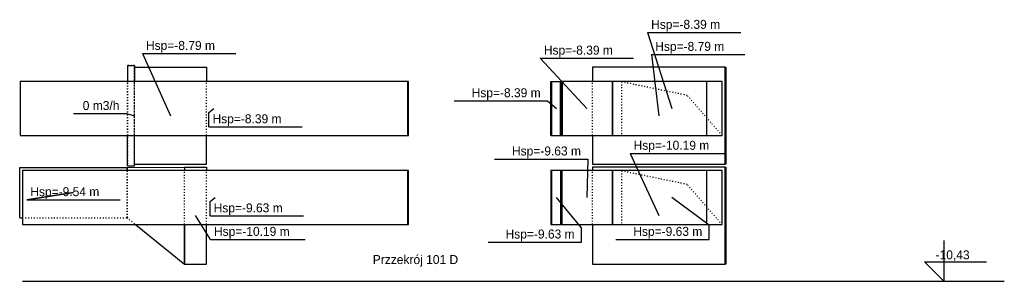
# Model space of a CAD drawing. Header units: centimetres. Extents: x -156440 to 298236, y -263599 to 81430.
# Tile 167 of 170: x 198073 to 211790, y -10426 to -6785. Entities that reach past the tile are written whole.
import ezdxf
from ezdxf.enums import TextEntityAlignment as Align

# ---------------------------------------------------------------- set-up
doc = ezdxf.new("R2010")
doc.units = ezdxf.units.CM
doc.header["$LTSCALE"] = 50
doc.linetypes.add('CADVENT_HIDDEN', pattern=[0.8, 0.25, -0.55])
for name, color, linetype in [('bgde-nawiewDETAILS', 1, 'Continuous'), ('bgde-nawiewEXP', 1, 'Continuous'), ('bgde-nawiewHIDDEN', 1, 'Continuous'), ('bgde-tekst', 7, 'Continuous'), ('bgde-wywiewDETAILS', 5, 'Continuous'), ('bgde-wywiewEXP', 5, 'Continuous'), ('bgde-wywiewHIDDEN', 5, 'Continuous'), ('bgde_centrale wentylacyjne', 3, 'Continuous')]:
    doc.layers.add(name, color=color, linetype=linetype)

# ---------------------------------------------------------------- blocks, each defined once
blk = doc.blocks.new('*a789')
at = {"layer": 'bgde-nawiewDETAILS', "linetype": 'CADVENT_HIDDEN', "extrusion": (0, 1, 0)}
for p in [(148010, -8885), (149410, -9635)]:
    blk.add_line(p, (148920, -9072), dxfattribs=at)
at = {"layer": 'bgde-nawiewEXP'}
for points in [[(141124, -7420), (141124, -7645)], [(141124, -7420), (141224, -7420), (141224, -7645)], [(141224, -7445), (142225, -7445), (142225, -7645)], [(141124, -8820), (141124, -8395)], [(141124, -8820), (141224, -8820), (141224, -8395)], [(141224, -8795), (142225, -8795), (142225, -8395)], [(147604, -9635), (147604, -10185), (149454, -10185), (149454, -8835), (147604, -8835), (147604, -8885)], [(149199, -9635), (149199, -8885)]]:
    blk.add_lwpolyline(points, dxfattribs=at)
for points in [[(139662, -9635), (145032, -9635), (145032, -8885), (139662, -8885)], [(145032, -9635), (145042, -9635), (145042, -8885), (145032, -8885)], [(147022, -9635), (147172, -9635), (147172, -8885), (147032, -8885), (147032, -9635), (147032, -8885), (147022, -8885)], [(147159, -9635), (149410, -9635), (149410, -8885), (147885, -8885), (147885, -9635), (147885, -8885), (147172, -8885), (147172, -9635), (147182, -9635), (147182, -8885), (147172, -8885), (147172, -8885), (147169, -8885), (147169, -9635), (147169, -8885), (147159, -8885)], [(149454, -10185), (149454, -8835), (149464, -8835), (149464, -10185)]]:
    blk.add_lwpolyline(points, close=True, dxfattribs=at)
at = {"layer": 'bgde-nawiewHIDDEN', "linetype": 'CADVENT_HIDDEN'}
for points in [[(141124, -8820), (141224, -8820), (141224, -7420), (141124, -7420)], [(141224, -7420), (141224, -7420)], [(141124, -8820), (141124, -8820)], [(141224, -8820), (141224, -8820)], [(148010, -9635), (149410, -9635), (149410, -8885), (148010, -8885)], [(148010, -9635), (149410, -9635), (149410, -8885), (148010, -8885)]]:
    blk.add_lwpolyline(points, close=True, dxfattribs=at)
for points in [[(141224, -8795), (141224, -7445)], [(141124, -8395), (141124, -7645)], [(141224, -8395), (141224, -7645)], [(142225, -8395), (142225, -7645)], [(147604, -9635), (147604, -8885)]]:
    blk.add_lwpolyline(points, dxfattribs=at)
at = {"layer": 'bgde-wywiewDETAILS', "linetype": 'CADVENT_HIDDEN', "extrusion": (0, 1, 0)}
for p in [(148010, -7645), (149410, -8395)]:
    blk.add_line(p, (148920, -7832), dxfattribs=at)
at = {"layer": 'bgde-wywiewEXP'}
for points in [[(147604, -8395), (147604, -8795), (149454, -8795), (149454, -7445), (147604, -7445), (147604, -7645)], [(147022, -8395), (147022, -7645), (147032, -7645), (147032, -8395), (147032, -7645), (147172, -7645), (147172, -8395)], [(147159, -8395), (147885, -8395), (147885, -7645), (147169, -7645), (147169, -8395), (147172, -8395)], [(147172, -7645), (147182, -7645), (147182, -8395), (147169, -8395)], [(147172, -7645), (147172, -8395)], [(147172, -8395), (147172, -7645)], [(147172, -8395), (147172, -7645)], [(149199, -8395), (149199, -7645)], [(147022, -8395), (147169, -8395)], [(139624, -9540), (139624, -8840), (141120, -8840), (141120, -8885), (141120, -8840), (141920, -8835), (141920, -8885)], [(141920, -8835), (141920, -8885)], [(141920, -8835), (142225, -8835), (142225, -8885)], [(139624, -9540), (139662, -9540)], [(141238, -9635), (141920, -10185), (141920, -9635), (141920, -10185), (142225, -10185), (142225, -9635)]]:
    blk.add_lwpolyline(points, dxfattribs=at)
for points in [[(149454, -8795), (149454, -7445), (149464, -7445), (149464, -8795)], [(139631, -8395), (145032, -8395), (145032, -7645), (139631, -7645)], [(145032, -8395), (145042, -8395), (145042, -7645), (145032, -7645)], [(147159, -8395), (147159, -7645), (147169, -7645), (147169, -8395)], [(147885, -8395), (149410, -8395), (149410, -7645), (147885, -7645)]]:
    blk.add_lwpolyline(points, close=True, dxfattribs=at)
at = {"layer": 'bgde-wywiewHIDDEN', "linetype": 'CADVENT_HIDDEN'}
for points in [[(147604, -8395), (147604, -7645)], [(139662, -9540), (141120, -9540), (141120, -8885), (141120, -9540), (141238, -9635)], [(141920, -9635), (141920, -8885)], [(141920, -9635), (141920, -8885)], [(142225, -9635), (142225, -8885)]]:
    blk.add_lwpolyline(points, dxfattribs=at)
blk.add_lwpolyline([(148010, -8395), (149410, -8395), (149410, -7645), (148010, -7645)], close=True, dxfattribs=at)
blk.add_lwpolyline([(148010, -8395), (149410, -8395), (149410, -7645), (148010, -7645)], close=True, dxfattribs=at)
blk = doc.blocks.new('*a790')
at = {"layer": 'bgde-tekst'}
blk.add_line((0, 0), (1300, 0), dxfattribs=at)
blk = doc.blocks.new('*a791')
at = {"layer": 'bgde-tekst'}
for p, q in [((1300, 0), (1300, 200)), ((0, 0), (1300, 0))]:
    blk.add_line(p, q, dxfattribs=at)
blk = doc.blocks.new('*a792')
at = {"layer": 'bgde-tekst'}
blk.add_line((0, 0), (1300, 0), dxfattribs=at)
blk = doc.blocks.new('*a793')
at = {"layer": 'bgde-tekst'}
for p, q in [((1300, 0), (1300, 200)), ((0, 0), (1300, 0))]:
    blk.add_line(p, q, dxfattribs=at)
blk = doc.blocks.new('*a794')
at = {"layer": 'bgde-tekst'}
blk.add_line((0, 0), (1321, 0), dxfattribs=at)
blk = doc.blocks.new('*a795')
at = {"layer": 'bgde-tekst'}
blk.add_line((0, 0), (1300, 0), dxfattribs=at)
blk = doc.blocks.new('*a796')
at = {"layer": 'bgde-tekst'}
blk.add_line((0, 0), (1300, 0), dxfattribs=at)
blk = doc.blocks.new('*a797')
at = {"layer": 'bgde-tekst'}
blk.add_line((0, 0), (737.5, 0), dxfattribs=at)
blk = doc.blocks.new('*a798')
at = {"layer": 'bgde-tekst'}
blk.add_line((0, 0), (1300, 0), dxfattribs=at)
blk = doc.blocks.new('*a799')
at = {"layer": 'bgde-tekst'}
blk.add_line((0, 0), (1300, 0), dxfattribs=at)
blk = doc.blocks.new('*a800')
at = {"layer": 'bgde-tekst'}
for q in [(0, 200), (1300, 0)]:
    blk.add_line((0, 0), q, dxfattribs=at)
blk = doc.blocks.new('*a801')
at = {"layer": 'bgde-tekst'}
for q in [(0, 200), (1300, 0)]:
    blk.add_line((0, 0), q, dxfattribs=at)
blk = doc.blocks.new('*a802')
at = {"layer": 'bgde-tekst'}
blk.add_line((0, 0), (1321, 0), dxfattribs=at)
blk = doc.blocks.new('*a803')
at = {"layer": 'bgde-tekst'}
blk.add_line((0, 0), (1300, 0), dxfattribs=at)

msp = doc.modelspace()

# ---------------------------------------------------------------- linework, layer by layer
at = {"layer": 'bgde-tekst'}
for points, elevation in [([(206819.23, -6961.889), (207158.648, -8021), (207158.648, -8021)], 141229.366), ([(199781.503, -7255.074), (200172.684, -8121), (200172.684, -8121)], 140387.473), ([(206877.15, -7268.372), (206977.15, -8121), (206977.15, -8121)], 140387.473), ([(205325.407, -7321), (205975.407, -8021), (205975.407, -8021)], 142104.366), ([(205427.154, -7913.945), (205549.895, -8021), (205549.895, -8021)], 142806.565), ([(199558.294, -8091.59), (199672.507, -8121), (199672.507, -8121)], 140387.473), ([(200708.953, -8076.291), (200779.397, -8021), (200779.397, -8021)], 142806.565), ([(205989.011, -8724.604), (205975.407, -9261), (205975.407, -9261)], 142104.366), ([(206575.552, -8645.074), (206977.15, -9511), (206977.15, -9511)], 140387.473), ([(198170.242, -9291), (198820.242, -9191), (198170.242, -9291)], 140387.473), ([(200724.828, -9316.291), (200795.272, -9261), (200795.272, -9261)], 142806.565), ([(205899.895, -9680.615), (205549.895, -9261), (205549.895, -9261)], 142806.565), ([(207679.238, -9643.963), (207158.648, -9261), (207158.648, -9261)], 141229.366), ([(200729.336, -9843.937), (200520.419, -9511), (200520.419, -9511)], 140387.473)]:
    msp.add_lwpolyline(points, dxfattribs=dict(at, elevation=elevation))
at = {"layer": 'bgde_centrale wentylacyjne', "color": 7}
for p, q in [((210949.127, -9860.408), (210949.127, -10426, -0.583)), ((210949.127, -10426, -0.583), (210677.326, -10154.199, -0.583)), ((210677.326, -10154.199, -0.583), (211544.025, -10154.199, -0.583)), ((198110.65, -10426, -0.583), (211790.317, -10426, -0.583))]:
    msp.add_line(p, q, dxfattribs=at)

# ---------------------------------------------------------------- block references
at = {"layer": 'bgde-tekst'}
for name, p in [('*a799', (206819.23, -6961.889, 141229.366)), ('*a792', (199781.503, -7255.074, 140387.473)), ('*a798', (206877.15, -7268.372, 140387.473)), ('*a790', (205325.407, -7321, 142104.366)), ('*a796', (204127.154, -7913.945, 142806.565)), ('*a797', (198820.794, -8091.59, 140387.473)), ('*a801', (200708.953, -8276.291, 142806.565)), ('*a795', (204689.011, -8724.604, 142104.366)), ('*a794', (206575.552, -8645.074, 140387.473)), ('*a803', (198170.242, -9291, 140387.473)), ('*a800', (200724.828, -9516.291, 142806.565)), ('*a793', (204599.895, -9880.615, 142806.565)), ('*a791', (206379.238, -9843.963, 141229.366)), ('*a802', (200729.336, -9843.937, 140387.473))]:
    msp.add_blockref(name, p, dxfattribs=at)
at = {"layer": 'bgde_centrale wentylacyjne'}
ref = msp.add_blockref('*a789', (58448.265, -1), dxfattribs=at)
ref.add_attrib('NAME', 'Przzekrój 101 D', (202992.15, -10186), dxfattribs={"height": 125})

# ---------------------------------------------------------------- texts
at = {"layer": 'bgde-tekst'}
for s, p in [('Hsp=-8.39 m ', (206869.23, -6911.889, 141229.366)), ('Hsp=-8.79 m ', (199831.503, -7205.074, 140387.473)), ('Hsp=-8.79 m ', (206927.15, -7218.372, 140387.473)), ('Hsp=-8.39 m ', (205375.407, -7271, 142104.366)), ('Hsp=-8.39 m ', (200758.953, -8226.291, 142806.565)), ('Hsp=-10.19 m ', (206625.552, -8595.074, 140387.473)), ('Hsp=-9.54 m ', (198220.242, -9241, 140387.473)), ('Hsp=-9.63 m ', (200774.828, -9466.291, 142806.565)), ('Hsp=-10.19 m ', (200779.336, -9793.937, 140387.473))]:
    msp.add_text(s, height=125, dxfattribs=at).set_placement(p)
for s, p in [('Hsp=-8.39 m ', (205377.154, -7863.945, 142806.565)), ('0 m3/h ', (199508.294, -8041.59, 140387.473)), ('Hsp=-9.63 m ', (205939.011, -8674.604, 142104.366)), ('Hsp=-9.63 m ', (205849.895, -9830.615, 142806.565)), ('Hsp=-9.63 m ', (207629.238, -9793.963, 141229.366))]:
    msp.add_text(s, height=125, dxfattribs=at).set_placement(p, align=Align.RIGHT)
at = {"layer": 'bgde_centrale wentylacyjne', "color": 7, "insert": (210832.949, -9995.315), "char_height": 125, "width": 748.77691, "attachment_point": 1}
msp.add_mtext('-10,43', dxfattribs=at)

doc.saveas('drawing.dxf')
